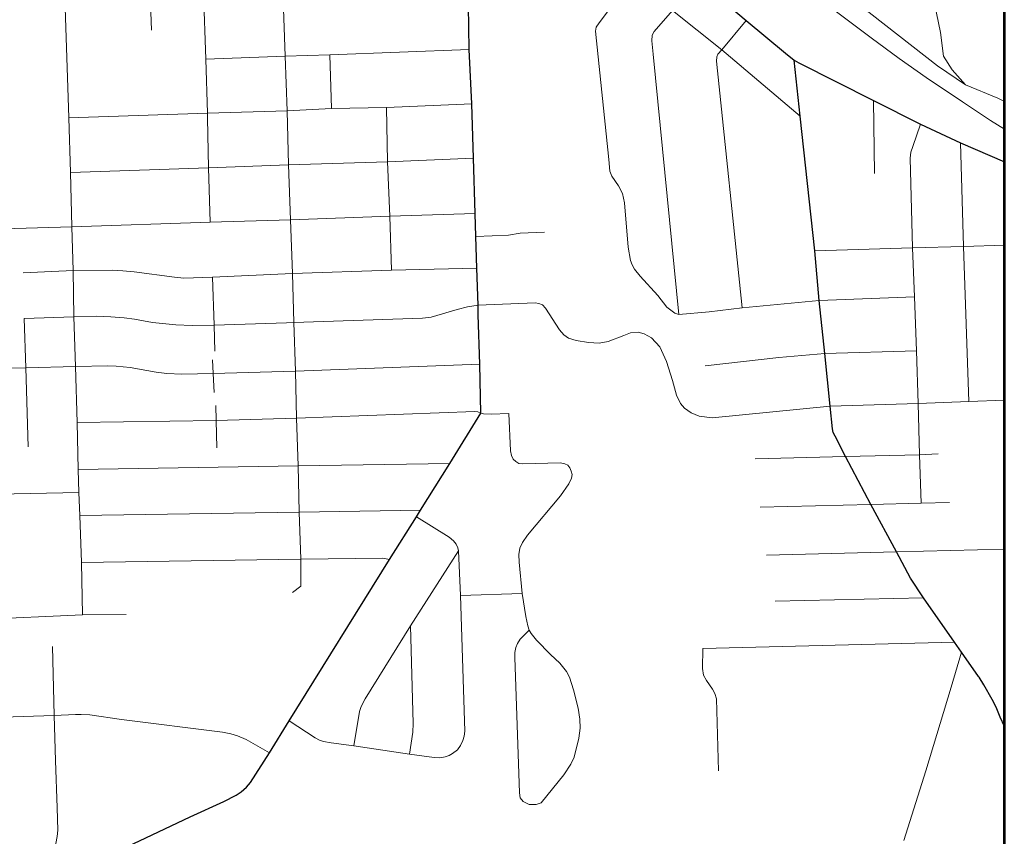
# Model space of a CAD drawing. Extents: x 13.99 to 21.38, y 7.75 to 14.55.
# Tile 73 of 77: x 20.18 to 21.38, y 10.22 to 11.22. Entities that reach past the tile are written whole.
import ezdxf

# ---------------------------------------------------------------- set-up
doc = ezdxf.new("R2010")
doc.units = 0
doc.header["$MEASUREMENT"] = 0
doc.linetypes.add('rr2', pattern=[0])
for name, color, linetype, lineweight in [('GM_X_City_Street', 1, 'Continuous', 0), ('GM_X_County_Road', 3, 'Continuous', 30), ('GM_X_Interstate_Route', 1, 'Continuous', 53), ('GM_X_Rail_Line', 7, 'rr2', 13), ('GM_X_State_Route', 1, 'Continuous', 30)]:
    doc.layers.add(name, color=color, linetype=linetype, lineweight=lineweight)

msp = doc.modelspace()

# ---------------------------------------------------------------- linework, layer by layer
at = {"layer": 'GM_X_City_Street'}
for p, q in [((20.5573, 11.1083), (20.555, 11.1739)), ((21.2188, 11.0295), (21.2174, 11.1183)), ((20.1227, 10.6384), (20.2491, 10.6409)), ((20.7142, 10.5155), (20.7896, 10.5178)), ((21.0976, 10.5085), (21.2785, 10.5125)), ((21.0094, 10.4509), (21.3163, 10.4587))]:
    msp.add_line(p, q, dxfattribs=at)
at = {"layer": 'GM_X_City_Street', "flags": 128}
for points in [[(20.3378, 11.204), (20.3362, 11.2478), (20.3337, 11.3262), (20.3318, 11.392), (20.33, 11.4286)], [(20.4061, 11.0967), (20.406, 11.1027), (20.4038, 11.1686), (20.4013, 11.2501), (20.3955, 11.4302)], [(20.9805, 10.8574), (20.9756, 10.8594), (20.9656, 10.8667), (20.9549, 10.8808), (20.9331, 10.9044), (20.9263, 10.913), (20.9233, 10.9179), (20.9214, 10.9232), (20.9188, 10.9394), (20.9141, 10.9935), (20.9116, 11.0049), (20.9069, 11.0142), (20.8989, 11.026), (20.8963, 11.0322), (20.895, 11.0465), (20.879, 11.2027), (20.8795, 11.2075), (20.8833, 11.213), (20.9096, 11.2482), (20.9163, 11.2533), (20.9235, 11.2554), (20.9304, 11.256)], [(20.9304, 11.256), (20.9392, 11.2545), (20.947, 11.2505), (20.9726, 11.2279), (21.0326, 11.1798), (21.1282, 11.0993)], [(20.9805, 10.8574), (20.9489, 11.1747), (20.9474, 11.1907), (20.9479, 11.1976), (20.9503, 11.2023), (20.9726, 11.2279), (21.0036, 11.2655)], [(20.2535, 10.4916), (20.2523, 10.5556), (20.2503, 10.6128), (20.2491, 10.6409), (20.2486, 10.669), (20.2471, 10.7261), (20.2451, 10.7941), (20.2433, 10.8547), (20.2424, 10.911), (20.2407, 10.9642), (20.2391, 11.0307), (20.2372, 11.097), (20.2323, 11.2439)], [(20.5133, 10.7885), (20.5111, 10.8479), (20.5095, 10.9076), (20.5071, 10.9729), (20.5047, 11.0397), (20.5031, 11.1057), (20.5007, 11.1721), (20.4977, 11.2533)], [(21.0574, 10.8659), (21.0263, 11.1661), (21.0265, 11.1714), (21.0277, 11.1745), (21.0326, 11.1798), (21.0625, 11.2158)], [(20.4038, 11.1686), (20.5007, 11.1721), (20.555, 11.1739), (20.7248, 11.1804)], [(20.2372, 11.097), (20.406, 11.1027), (20.5031, 11.1057), (20.5573, 11.1083), (20.6243, 11.1099), (20.728, 11.114)], [(20.6302, 10.9116), (20.628, 10.9773), (20.6255, 11.0436), (20.6243, 11.1099)], [(20.4091, 10.97), (20.4072, 11.0362), (20.4061, 11.0967)], [(21.2755, 10.628), (21.2738, 10.6865), (21.272, 10.7493), (21.2701, 10.8135), (21.2675, 10.8792), (21.2652, 10.9386), (21.2624, 11.0479), (21.2632, 11.0551), (21.2654, 11.0621), (21.2748, 11.0893)], [(21.3337, 10.7517), (21.3271, 10.9403), (21.3235, 11.0667)], [(20.2391, 11.0307), (20.4072, 11.0362), (20.5047, 11.0397), (20.6255, 11.0436), (20.7301, 11.0478)], [(20.1148, 10.9606), (20.2407, 10.9642), (20.4091, 10.97), (20.5071, 10.9729), (20.628, 10.9773), (20.732, 10.9804)], [(20.7331, 10.9526), (20.773, 10.9541), (20.7872, 10.9566), (20.8167, 10.958)], [(21.1459, 10.9351), (21.2652, 10.9386), (21.3271, 10.9403), (21.377, 10.9422)], [(20.1812, 10.9082), (20.2424, 10.911), (20.2898, 10.9117), (20.3027, 10.9109), (20.3167, 10.9097), (20.3659, 10.9029), (20.3772, 10.902), (20.4123, 10.9032), (20.5095, 10.9076), (20.6302, 10.9116), (20.7344, 10.9142)], [(20.4148, 10.8131), (20.4141, 10.8445), (20.4123, 10.9032)], [(20.7357, 10.869), (20.8054, 10.8716), (20.8099, 10.8709), (20.8141, 10.8693), (20.8179, 10.8653), (20.8349, 10.8389), (20.8403, 10.8329), (20.846, 10.8289), (20.8552, 10.826), (20.8703, 10.8234), (20.8834, 10.8228), (20.8943, 10.8249), (20.9132, 10.8319), (20.9215, 10.8353), (20.931, 10.836), (20.938, 10.8342), (20.9472, 10.8292), (20.957, 10.8181), (20.9654, 10.8005), (20.9728, 10.777), (20.9775, 10.7594), (20.9825, 10.7491), (20.9874, 10.7436), (20.9955, 10.7378), (21.0052, 10.7338), (21.021, 10.7317), (21.1647, 10.7459), (21.272, 10.7493), (21.3337, 10.7517), (21.377, 10.7531)], [(20.9805, 10.8574), (21.0172, 10.8609), (21.0574, 10.8659), (21.1514, 10.8745), (21.2675, 10.8792)], [(20.5023, 10.8476), (20.5111, 10.8479), (20.668, 10.8532), (20.6787, 10.8544), (20.7103, 10.8637), (20.723, 10.8671), (20.7357, 10.869)], [(20.1876, 10.6963), (20.1846, 10.7925), (20.1827, 10.8526), (20.2433, 10.8547), (20.2712, 10.8556), (20.2884, 10.8548), (20.3045, 10.8536), (20.3171, 10.852), (20.3388, 10.848), (20.3673, 10.8452), (20.3874, 10.8441), (20.4141, 10.8445), (20.5023, 10.8476)], [(21.0124, 10.7951), (21.1022, 10.8053), (21.1581, 10.81), (21.2701, 10.8135)], [(20.414, 10.7624), (20.413, 10.7857), (20.412, 10.8023)], [(20.1192, 10.792), (20.1846, 10.7925), (20.2451, 10.7941), (20.2847, 10.7949), (20.2949, 10.7947), (20.3034, 10.7939), (20.3118, 10.7929), (20.3322, 10.7893), (20.3434, 10.7874), (20.3566, 10.7857), (20.3747, 10.7851), (20.413, 10.7857), (20.5133, 10.7885), (20.738, 10.797)], [(20.5095, 10.5191), (20.5199, 10.5268), (20.5199, 10.5595), (20.5176, 10.6167), (20.5164, 10.6733), (20.5146, 10.7314), (20.5133, 10.7885)], [(20.2471, 10.7261), (20.4167, 10.7286), (20.5146, 10.7314), (20.7316, 10.7395), (20.7353, 10.7389), (20.739, 10.7374)], [(20.4175, 10.695), (20.4167, 10.7286), (20.4162, 10.7469)], [(20.739, 10.7374), (20.7425, 10.7366), (20.7517, 10.736), (20.7733, 10.7372)], [(20.798, 10.2608), (20.8064, 10.2609), (20.8125, 10.2628), (20.8403, 10.2968), (20.8487, 10.31), (20.8528, 10.3184), (20.8585, 10.3416), (20.8601, 10.3538), (20.8599, 10.3646), (20.8578, 10.3781), (20.8519, 10.4004), (20.847, 10.4159), (20.8435, 10.4226), (20.8353, 10.4329), (20.824, 10.4436), (20.8071, 10.461), (20.8006, 10.4689), (20.7981, 10.4732), (20.7965, 10.4785), (20.7941, 10.4898), (20.7896, 10.5178), (20.7857, 10.5558), (20.7854, 10.5652), (20.7867, 10.5731), (20.79, 10.5799), (20.7961, 10.5888), (20.8361, 10.6369), (20.8465, 10.6515), (20.8497, 10.6582), (20.8502, 10.6628), (20.8491, 10.6668), (20.8474, 10.6708), (20.8451, 10.674), (20.8415, 10.6759), (20.8357, 10.6769), (20.7903, 10.6756), (20.7854, 10.6762), (20.7817, 10.6786), (20.7786, 10.6813), (20.7765, 10.6857), (20.7754, 10.6915), (20.7733, 10.7372)], [(21.0734, 10.6818), (21.1835, 10.6845), (21.2738, 10.6865), (21.2964, 10.6878)], [(20.2486, 10.669), (20.5164, 10.6733), (20.7014, 10.6762)], [(20.2503, 10.6128), (20.5176, 10.6167), (20.6655, 10.6191)], [(21.0793, 10.6231), (21.2143, 10.6263), (21.2755, 10.628), (21.3103, 10.6288)], [(20.5054, 10.3626), (20.5374, 10.3418), (20.5423, 10.3391), (20.5473, 10.3375), (20.5566, 10.3359), (20.5844, 10.3324), (20.6523, 10.3222), (20.6822, 10.3179), (20.689, 10.3177), (20.6957, 10.3189), (20.7003, 10.3206), (20.7045, 10.323), (20.7105, 10.3275), (20.7142, 10.3328), (20.7171, 10.3386), (20.7187, 10.344), (20.7194, 10.3501), (20.7142, 10.5155), (20.712, 10.5697), (20.7109, 10.5735), (20.7089, 10.5778), (20.7058, 10.5821), (20.7004, 10.5865), (20.6606, 10.6113)], [(21.0872, 10.5645), (21.2454, 10.5686), (21.377, 10.5717)], [(20.2523, 10.5556), (20.5199, 10.5595), (20.6196, 10.5609), (20.6278, 10.5592)], [(20.5844, 10.3324), (20.5912, 10.374), (20.5931, 10.3802), (20.598, 10.3894), (20.6532, 10.4784), (20.712, 10.5697)], [(20.1276, 10.4862), (20.2535, 10.4916), (20.3068, 10.4921)], [(20.6523, 10.3222), (20.6564, 10.3489), (20.6565, 10.3595), (20.6532, 10.4784)], [(20.798, 10.2608), (20.7908, 10.2643), (20.787, 10.2691), (20.786, 10.2752), (20.7804, 10.4398), (20.7805, 10.4458), (20.7817, 10.4522), (20.7837, 10.457), (20.7871, 10.4623), (20.7981, 10.4732)], [(20.2227, 10.2569), (20.2209, 10.3145), (20.2191, 10.3693), (20.2171, 10.4531)], [(21.0287, 10.3017), (21.0261, 10.3896), (21.0244, 10.3961), (21.0212, 10.4013), (21.0139, 10.4117), (21.0104, 10.4184), (21.0092, 10.4265), (21.0094, 10.4509)], [(21.2546, 10.217), (21.2813, 10.3017), (21.3123, 10.4035), (21.3247, 10.4463)], [(20.131, 10.3663), (20.2191, 10.3693), (20.2451, 10.3704), (20.2519, 10.3704), (20.2626, 10.3698), (20.3011, 10.3645), (20.4243, 10.3487), (20.4343, 10.3467), (20.4426, 10.3446), (20.4533, 10.3401), (20.4815, 10.3239)], [(20.227, 10.1708), (20.2212, 10.1826), (20.2197, 10.1878), (20.2188, 10.1946), (20.2196, 10.2048), (20.2213, 10.2132), (20.2229, 10.2219), (20.2236, 10.2296), (20.2227, 10.2569)]]:
    msp.add_lwpolyline(points, dxfattribs=at)
at = {"layer": 'GM_X_County_Road', "color": 1, "flags": 128}
for points in [[(20.9667, 11.2964), (21.0036, 11.2655), (21.0625, 11.2158), (21.1105, 11.1758), (21.1208, 11.1674), (21.1266, 11.1641), (21.2174, 11.1183), (21.2748, 11.0893), (21.3235, 11.0667), (21.377, 11.0435)], [(21.3457, 10.4165), (21.3247, 10.4463), (21.3163, 10.4587), (21.2785, 10.5125), (21.2628, 10.5364), (21.2454, 10.5686), (21.2143, 10.6263), (21.1835, 10.6845), (21.1707, 10.7092), (21.1686, 10.7137), (21.1677, 10.7185), (21.1647, 10.7459), (21.1581, 10.81), (21.1514, 10.8745), (21.1459, 10.9351), (21.1282, 11.0993), (21.1208, 11.1674)], [(21.377, 10.3558), (21.3719, 10.3672), (21.3671, 10.3794), (21.3622, 10.3885), (21.3522, 10.4066), (21.3463, 10.4157), (21.3457, 10.4165)]]:
    msp.add_lwpolyline(points, dxfattribs=at)
at = {"layer": 'GM_X_Interstate_Route', "flags": 128}
msp.add_lwpolyline([(21.377, 7.7517), (21.377, 11.7636)], dxfattribs=at)
at = {"layer": 'GM_X_Rail_Line', "ltscale": 3.78788e-07, "flags": 128}
for points in [[(21.377, 11.0833), (21.3601, 11.094), (21.3259, 11.1166), (21.2819, 11.1463), (21.2489, 11.1695), (21.2149, 11.1944), (21.1382, 11.2522), (20.7763, 11.5276), (20.6542, 11.6212), (20.5624, 11.6918), (20.4696, 11.763)], [(21.377, 11.1169), (21.3691, 11.1209), (21.3296, 11.1375)]]:
    msp.add_lwpolyline(points, dxfattribs=at)
at = {"layer": 'GM_X_Rail_Line', "flags": 128}
for points in [[(21.3296, 11.1375), (21.3136, 11.1554), (21.3028, 11.1722), (21.2992, 11.2011), (21.2942, 11.2247), (21.2869, 11.2558), (21.28, 11.282), (21.2596, 11.4512), (21.2535, 11.4767), (21.2434, 11.4939), (21.2262, 11.5162)], [(21.3296, 11.1375), (21.2956, 11.1605), (21.1993, 11.2357), (21.1394, 11.2846), (21.1144, 11.3063), (21.1033, 11.3191), (21.0969, 11.3364), (21.0934, 11.3627), (21.0909, 11.3778)]]:
    msp.add_lwpolyline(points, dxfattribs=at)
at = {"layer": 'GM_X_State_Route', "flags": 128}
for points in [[(20.736, 10.857), (20.7357, 10.869), (20.7344, 10.9142), (20.7331, 10.9526), (20.732, 10.9804), (20.7301, 11.0478), (20.728, 11.114), (20.7248, 11.1804), (20.7235, 11.2612), (20.722, 11.2966)], [(20.2623, 10.1876), (20.3851, 10.2458), (20.4258, 10.2645), (20.4411, 10.2723), (20.447, 10.2762), (20.4535, 10.2818), (20.4586, 10.2875), (20.4815, 10.3239), (20.5054, 10.3626), (20.6278, 10.5592), (20.6606, 10.6113), (20.6655, 10.6191), (20.7014, 10.6762), (20.739, 10.7374), (20.738, 10.797), (20.736, 10.857)]]:
    msp.add_lwpolyline(points, dxfattribs=at)

doc.saveas('drawing.dxf')
